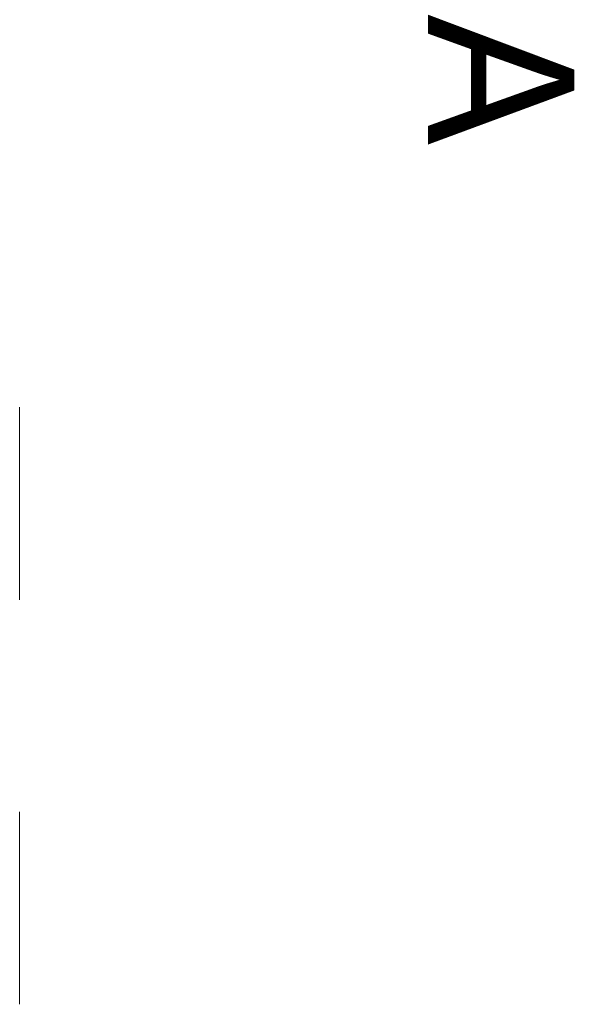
# Model space of a CAD drawing. Extents: x -528673 to -426178, y 23200 to 131944.
# Tile 44 of 87: x -474259 to -472818, y 53440 to 55996. Entities that reach past the tile are written whole.
import ezdxf

# ---------------------------------------------------------------- set-up
doc = ezdxf.new("R2010")
doc.units = 0
doc.header["$MEASUREMENT"] = 0
doc.layers.add('#PODKŁAD', color=252, linetype='Continuous')
doc.layers.add('ARCH TABELA_Nr_Pióra__21', color=252, linetype='Continuous', lineweight=9)
doc.layers.add('INWENT OPISY_Nr_Pióra__21', color=252, linetype='Continuous', lineweight=9)
doc.styles.add('GENERATED_STYLE_5', font='txt')

# ---------------------------------------------------------------- blocks, each defined once
blk = doc.blocks.new('PIĘTRO')
at = {"layer": 'ARCH TABELA_Nr_Pióra__21', "color": 252, "linetype": 'Continuous', "lineweight": 15}
for p, q in [((-474259.3, 54490.2), (-474259.3, 54990.2)), ((-474259.3, 53440.2), (-474259.3, 53940.2)), ((-474259.3, 53440.2), (-474259.3, 53940.2))]:
    blk.add_line(p, q, dxfattribs=at)
at = {"layer": 'INWENT OPISY_Nr_Pióra__21', "color": 252, "linetype": 'Continuous', "lineweight": 15, "insert": (-472818.1, 55840.2), "char_height": 380, "attachment_point": 2, "rotation": 270, "style": 'GENERATED_STYLE_5'}
blk.add_mtext('{A}', dxfattribs=at)

msp = doc.modelspace()

# ---------------------------------------------------------------- block references
at = {"layer": '#PODKŁAD'}
msp.add_blockref('PIĘTRO', (0, 0), dxfattribs=at)

doc.saveas('drawing.dxf')
